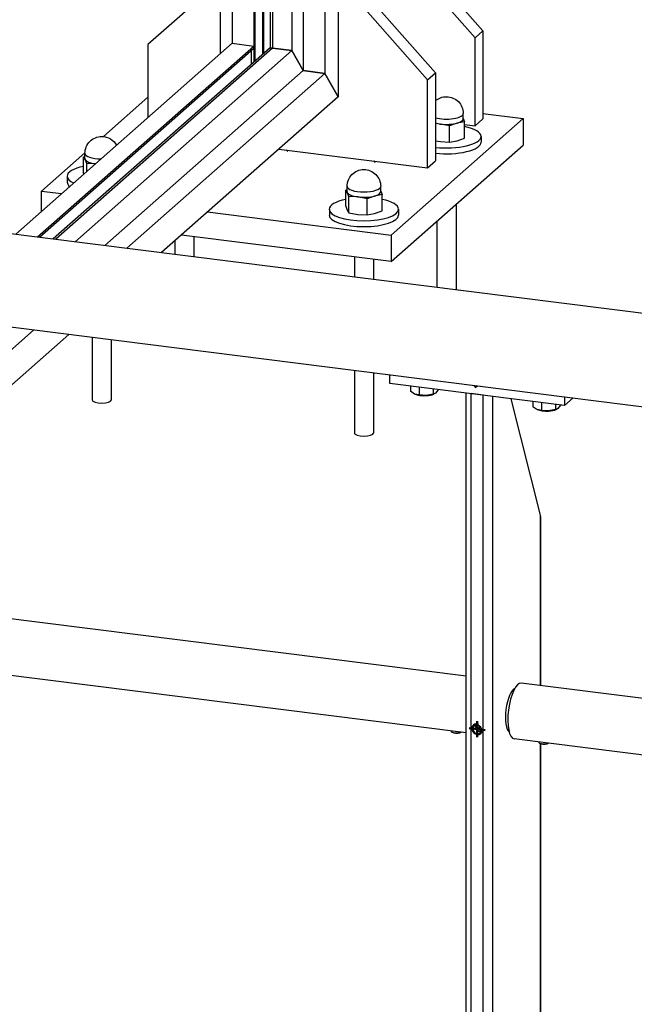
# Model space of a CAD drawing. Header units: millimetres. Extents: x 4464 to 5058, y 2900 to 3320.
# Tile 77 of 110: x 4782 to 4790, y 3222 to 3235. Entities that reach past the tile are written whole.
import ezdxf

# ---------------------------------------------------------------- set-up
doc = ezdxf.new("R2010")
doc.units = ezdxf.units.MM
doc.linetypes.add('STRICHPUNKT2', pattern=[18.5, 10, -4, 0.5, -4])
doc.layers.get('0').update_dxf_attribs({"linetype": 'CONTINUOUS'})
doc.layers.add('LE_ALL', color=7, linetype='CONTINUOUS', lineweight=50)
doc.layers.add('LE_RED', color=1, linetype='CONTINUOUS')

# ---------------------------------------------------------------- blocks, each defined once
blk = doc.blocks.new('Brede Strip 15x200_00163', base_point=(4786.681, 3232.549))
for p, q in [((4782.831, 3233.868), (4783.426, 3234.393)), ((4786.681, 3232.549), (4788.449, 3234.108)), ((4787.91, 3234.176), (4788.449, 3234.108)), ((4788.449, 3234.108), (4788.449, 3233.755)), ((4782.004, 3233.139), (4782.585, 3233.651)), ((4782.004, 3233.139), (4782.273, 3233.105)), ((4782.004, 3232.867), (4782.004, 3233.139)), ((4784.226, 3232.859), (4786.681, 3232.549)), ((4786.681, 3232.196), (4783.875, 3232.549))]:
    blk.add_line(p, q)
blk.add_lwpolyline([(4786.681, 3232.549), (4786.681, 3232.196), (4788.449, 3233.755)])
blk = doc.blocks.new('_00165', base_point=(4786.466, 3233.538))
at = {"layer": 'LE_ALL', "color": 1, "linetype": 'STRICHPUNKT2'}
for p, q in [((4785.297, 3233.686), (4785.284, 3233.674)), ((4786.466, 3233.538), (4786.453, 3233.527))]:
    blk.add_line(p, q, dxfattribs=at)
blk = doc.blocks.new('_00164')
blk.add_blockref('_00165', (4786.466, 3233.538))
blk = doc.blocks.new('Brede Strip 15x200_00162')
for name, p in [('Brede Strip 15x200_00163', (4786.681, 3232.549)), ('_00164', (0, 0))]:
    blk.add_blockref(name, p)
blk = doc.blocks.new('Carrosseriering M12 (ISO 7093 _ DIN 9021)_00170', base_point=(4782.347, 3233.26))
blk.add_line((4782.347, 3233.338), (4782.347, 3233.26))
for centre, start_param, end_param in [((4782.81, 3233.338), 2.124058, 3.141593), ((4782.81, 3233.338), 3.141593, 3.767041), ((4782.81, 3233.26), 3.141593, 3.533099)]:
    blk.add_ellipse(centre, major_axis=(0.463, 0), ratio=0.333333, start_param=start_param, end_param=end_param)
blk = doc.blocks.new('Carrosseriering M12 (ISO 7093 _ DIN 9021)_00169')
blk.add_blockref('Carrosseriering M12 (ISO 7093 _ DIN 9021)_00170', (4782.347, 3233.26))
blk = doc.blocks.new('Hoge dopmoer (DIN 1587)-M12_00172', base_point=(4782.585, 3233.644))
for p, q in [((4782.588, 3233.561), (4782.567, 3233.595)), ((4782.585, 3233.573), (4782.585, 3233.644)), ((4782.609, 3233.51), (4782.588, 3233.561)), ((4782.609, 3233.401), (4782.609, 3233.51)), ((4782.725, 3233.504), (4782.609, 3233.51)), ((4782.567, 3233.377), (4782.57, 3233.367))]:
    blk.add_line(p, q)
blk.add_lwpolyline([(4782.585, 3233.644, -0.414214), (4782.81, 3233.869, -0.274033), (4783.007, 3233.752)], format="xyb")
blk.add_lwpolyline([(4782.567, 3233.377), (4782.567, 3233.595), (4782.585, 3233.603)])
for centre, start_param, end_param in [((4782.81, 3233.644), 3.141593, 4.667389), ((4782.81, 3233.573), 3.141593, 3.303824), ((4782.81, 3233.573), 3.303824, 4.328803)]:
    blk.add_ellipse(centre, major_axis=(0.225, 0), ratio=0.333333, start_param=start_param, end_param=end_param)
blk = doc.blocks.new('Hoge dopmoer (DIN 1587)-M12_00171')
blk.add_blockref('Hoge dopmoer (DIN 1587)-M12_00172', (4782.585, 3233.644))
blk = doc.blocks.new('Draadstang-M12x140_00174', base_point=(4782.937, 3231.151))
for p, q in [((4782.682, 3231.183), (4782.682, 3230.344)), ((4782.937, 3231.151), (4782.937, 3230.344))]:
    blk.add_line(p, q)
blk.add_ellipse((4782.81, 3230.344), major_axis=(0.128, 0), ratio=0.333333, start_param=3.141593, end_param=6.283185)
blk = doc.blocks.new('Draadstang-M12x140_00173')
blk.add_blockref('Draadstang-M12x140_00174', (4782.937, 3231.151))
blk = doc.blocks.new('Montage_00167')
for name in ['Hoge dopmoer (DIN 1587)-M12_00171', 'Carrosseriering M12 (ISO 7093 _ DIN 9021)_00169', 'Draadstang-M12x140_00173']:
    blk.add_blockref(name, (0, 0))
blk = doc.blocks.new('Carrosseriering M12 (ISO 7093 _ DIN 9021)_00178', base_point=(4787.274, 3233.646))
blk.add_line((4787.885, 3233.87), (4787.885, 3233.792))
for centre, start_param, end_param in [((4787.422, 3233.87), 6.283185, 7.30072), ((4787.422, 3233.87), 4.386116, 6.283185), ((4787.422, 3233.792), 4.386116, 6.283185)]:
    blk.add_ellipse(centre, major_axis=(0.463, 0), ratio=0.333333, start_param=start_param, end_param=end_param)
blk = doc.blocks.new('Carrosseriering M12 (ISO 7093 _ DIN 9021)_00177')
blk.add_blockref('Carrosseriering M12 (ISO 7093 _ DIN 9021)_00178', (4787.274, 3233.646))
blk = doc.blocks.new('Hoge dopmoer (DIN 1587)-M12_00180', base_point=(4787.647, 3234.112))
for p, q in [((4787.647, 3234.106), (4787.647, 3234.176)), ((4787.343, 3234.036), (4787.274, 3234.041)), ((4787.464, 3234.011), (4787.343, 3234.036)), ((4787.565, 3234.048), (4787.464, 3234.011)), ((4787.464, 3233.793), (4787.464, 3234.011)), ((4787.274, 3233.811), (4787.343, 3233.8)), ((4787.343, 3233.8), (4787.464, 3233.793))]:
    blk.add_line(p, q)
blk.add_lwpolyline([(4787.274, 3234.346, -0.181781), (4787.422, 3234.401, -0.414214), (4787.647, 3234.176)], format="xyb")
for points in [[(4787.647, 3234.112), (4787.665, 3234.066), (4787.565, 3234.048)], [(4787.464, 3233.793), (4787.565, 3233.812), (4787.665, 3233.848), (4787.665, 3234.066)]]:
    blk.add_lwpolyline(points)
for centre, start_param, end_param in [((4787.422, 3234.176), 3.993118, 6.283185), ((4787.422, 3234.106), 5.398219, 6.283185), ((4787.422, 3234.106), 3.993118, 4.351022), ((4787.422, 3234.106), 4.351022, 5.398219)]:
    blk.add_ellipse(centre, major_axis=(0.225, 0), ratio=0.333333, start_param=start_param, end_param=end_param)
blk = doc.blocks.new('Hoge dopmoer (DIN 1587)-M12_00179')
blk.add_blockref('Hoge dopmoer (DIN 1587)-M12_00180', (4787.647, 3234.112))
blk = doc.blocks.new('Draadstang-M12x140_00182', base_point=(4787.55, 3232.962))
for p, q in [((4787.55, 3232.962), (4787.55, 3231.82)), ((4787.295, 3232.737), (4787.295, 3231.852))]:
    blk.add_line(p, q)
blk = doc.blocks.new('Draadstang-M12x140_00181')
blk.add_blockref('Draadstang-M12x140_00182', (4787.55, 3232.962))
blk = doc.blocks.new('Montage_00175')
for name in ['Hoge dopmoer (DIN 1587)-M12_00179', 'Carrosseriering M12 (ISO 7093 _ DIN 9021)_00177', 'Draadstang-M12x140_00181']:
    blk.add_blockref(name, (0, 0))
blk = doc.blocks.new('Draadstang-M12x140_00186', base_point=(4784.042, 3232.528))
for p, q in [((4784.042, 3232.528), (4784.042, 3232.262)), ((4783.787, 3232.472), (4783.787, 3232.294))]:
    blk.add_line(p, q)
blk = doc.blocks.new('Draadstang-M12x140_00185')
blk.add_blockref('Draadstang-M12x140_00186', (4784.042, 3232.528))
blk = doc.blocks.new('Montage_00183')
blk.add_blockref('Draadstang-M12x140_00185', (0, 0))
blk = doc.blocks.new('Carrosseriering M12 (ISO 7093 _ DIN 9021)_00190', base_point=(4785.855, 3232.818))
for p, q in [((4785.855, 3232.896), (4785.855, 3232.818)), ((4786.78, 3232.896), (4786.78, 3232.818))]:
    blk.add_line(p, q)
for centre, start_param, end_param in [((4786.317, 3232.896), 2.124058, 3.141593), ((4786.317, 3232.896), 6.283185, 7.30072), ((4786.317, 3232.896), 3.141593, 6.283185), ((4786.317, 3232.818), 3.141593, 6.283185)]:
    blk.add_ellipse(centre, major_axis=(0.463, 0), ratio=0.333333, start_param=start_param, end_param=end_param)
blk = doc.blocks.new('Carrosseriering M12 (ISO 7093 _ DIN 9021)_00189')
blk.add_blockref('Carrosseriering M12 (ISO 7093 _ DIN 9021)_00190', (4785.855, 3232.818))
blk = doc.blocks.new('Hoge dopmoer (DIN 1587)-M12_00192', base_point=(4786.542, 3233.137))
for p, q in [((4786.092, 3233.131), (4786.092, 3233.202)), ((4786.542, 3233.131), (4786.542, 3233.202)), ((4786.095, 3233.119), (4786.074, 3233.153)), ((4786.116, 3233.068), (4786.095, 3233.119)), ((4786.116, 3232.85), (4786.116, 3233.068)), ((4786.238, 3233.061), (4786.116, 3233.068)), ((4786.359, 3233.037), (4786.238, 3233.061)), ((4786.46, 3233.073), (4786.359, 3233.037)), ((4786.359, 3232.819), (4786.359, 3233.037)), ((4786.074, 3232.935), (4786.095, 3232.884)), ((4786.095, 3232.884), (4786.116, 3232.85)), ((4786.116, 3232.85), (4786.238, 3232.825)), ((4786.238, 3232.825), (4786.359, 3232.819))]:
    blk.add_line(p, q)
blk.add_lwpolyline([(4786.092, 3233.202, -0.414214), (4786.317, 3233.427, -0.414214), (4786.542, 3233.202)], format="xyb")
for points in [[(4786.074, 3232.935), (4786.074, 3233.153), (4786.092, 3233.161)], [(4786.359, 3232.819), (4786.46, 3232.838), (4786.56, 3232.874), (4786.56, 3233.092)], [(4786.542, 3233.137), (4786.56, 3233.092), (4786.46, 3233.073)]]:
    blk.add_lwpolyline(points)
for centre, start_param, end_param in [((4786.317, 3233.202), 3.141593, 6.283185), ((4786.317, 3233.131), 3.141593, 3.303824), ((4786.317, 3233.131), 3.303824, 4.351022), ((4786.317, 3233.131), 4.351022, 5.398219), ((4786.317, 3233.131), 5.398219, 6.283185)]:
    blk.add_ellipse(centre, major_axis=(0.225, 0), ratio=0.333333, start_param=start_param, end_param=end_param)
blk = doc.blocks.new('Hoge dopmoer (DIN 1587)-M12_00191')
blk.add_blockref('Hoge dopmoer (DIN 1587)-M12_00192', (4786.542, 3233.137))
blk = doc.blocks.new('Draadstang-M12x140_00194', base_point=(4786.445, 3230.709))
for p, q in [((4786.19, 3232.258), (4786.19, 3231.991)), ((4786.445, 3232.226), (4786.445, 3231.959)), ((4786.19, 3230.741), (4786.19, 3229.902)), ((4786.445, 3230.709), (4786.445, 3229.902))]:
    blk.add_line(p, q)
blk.add_ellipse((4786.317, 3229.902), major_axis=(0.128, 0), ratio=0.333333, start_param=3.141593, end_param=6.283185)
blk = doc.blocks.new('Draadstang-M12x140_00193')
blk.add_blockref('Draadstang-M12x140_00194', (4786.445, 3230.709))
blk = doc.blocks.new('Montage_00187')
for name in ['Hoge dopmoer (DIN 1587)-M12_00191', 'Carrosseriering M12 (ISO 7093 _ DIN 9021)_00189', 'Draadstang-M12x140_00193']:
    blk.add_blockref(name, (0, 0))
blk = doc.blocks.new('Montage voetplaat_00166')
for name in ['Montage_00175', 'Montage_00167', 'Montage_00187', 'Montage_00183']:
    blk.add_blockref(name, (0, 0))
blk = doc.blocks.new('Voetplaat + montage_00161')
for name in ['Brede Strip 15x200_00162', 'Montage voetplaat_00166']:
    blk.add_blockref(name, (0, 0))
blk = doc.blocks.new('Plaatwerk D_ 12_00247', base_point=(4787.665, 3234.029))
for p, q in [((4786.741, 3236.609), (4786.635, 3236.516)), ((4787.91, 3235.283), (4787.804, 3235.19))]:
    blk.add_line(p, q)
for points in [[(4786.635, 3236.623), (4786.741, 3236.609), (4787.91, 3235.283), (4787.91, 3234.105), (4787.804, 3234.011)], [(4787.665, 3234.029), (4787.804, 3234.011), (4787.804, 3235.19), (4786.635, 3236.516)]]:
    blk.add_lwpolyline(points)
blk = doc.blocks.new('Plaatwerk D_ 12_00246')
blk.add_blockref('Plaatwerk D_ 12_00247', (4787.665, 3234.029))
blk = doc.blocks.new('Plaatwerk D_ 12_00249', base_point=(4787.168, 3233.45))
for p, q in [((4785.972, 3236.065), (4786.105, 3236.048)), ((4785.999, 3235.954), (4786.105, 3236.048)), ((4786.105, 3236.048), (4787.274, 3234.722)), ((4787.168, 3234.629), (4787.274, 3234.722)), ((4787.274, 3234.722), (4787.274, 3233.544))]:
    blk.add_line(p, q)
for points in [[(4784.392, 3235.952), (4783.426, 3235.1), (4783.426, 3234.122)], [(4787.168, 3233.45), (4787.168, 3234.629), (4785.999, 3235.954), (4785.972, 3235.958)], [(4785.18, 3233.701), (4787.168, 3233.45), (4787.274, 3233.544)]]:
    blk.add_lwpolyline(points)
blk = doc.blocks.new('Plaatwerk D_ 12_00248')
blk.add_blockref('Plaatwerk D_ 12_00249', (4787.168, 3233.45))
blk = doc.blocks.new('Schoren + montage_00245')
for name in ['Plaatwerk D_ 12_00246', 'Plaatwerk D_ 12_00248']:
    blk.add_blockref(name, (0, 0))
blk = doc.blocks.new('Eind koker - ihw op maat maken_00158')
for name in ['Schoren + montage_00245', 'Voetplaat + montage_00161']:
    blk.add_blockref(name, (0, 0))
blk = doc.blocks.new('Gelaagd glas 4.4.1_ matte folie_00528', base_point=(4784.979, 3234.985))
blk.add_line((4784.979, 3234.985), (4784.979, 3265.944))
blk = doc.blocks.new('Gelaagd glas 4.4.1_ matte folie_00527')
blk.add_blockref('Gelaagd glas 4.4.1_ matte folie_00528', (4784.98, 3234.985))
blk = doc.blocks.new('Glas_00526')
blk.add_blockref('Gelaagd glas 4.4.1_ matte folie_00527', (0, 0))
blk = doc.blocks.new('PV-SCHERM PROFIEL 60X37_00531', base_point=(4785.972, 3234.399))
for p, q in [((4785.972, 3234.399), (4783.611, 3232.316)), ((4780.92, 3231.405), (4777.047, 3227.989)), ((4780.955, 3231.4), (4777.082, 3227.984)), ((4781.212, 3231.368), (4777.339, 3227.952)), ((4781.61, 3231.318), (4777.737, 3227.902)), ((4781.902, 3231.281), (4778.029, 3227.865)), ((4782.37, 3231.222), (4778.497, 3227.806)), ((4776.297, 3227.327), (4774.393, 3225.649)), ((4776.332, 3227.323), (4774.393, 3225.613)), ((4776.589, 3227.291), (4774.393, 3225.354)), ((4776.987, 3227.24), (4774.57, 3225.109)), ((4777.279, 3227.204), (4774.716, 3224.944)), ((4777.747, 3227.145), (4774.95, 3224.678))]:
    blk.add_line(p, q)
for points in [[(4785.096, 3235.052), (4785.061, 3235.056), (4782.161, 3232.499)], [(4785.353, 3235.019), (4785.096, 3235.052), (4782.196, 3232.494)], [(4785.503, 3234.751), (4785.353, 3235.019), (4782.453, 3232.462)], [(4785.795, 3234.714), (4785.503, 3234.751), (4782.851, 3232.412)], [(4785.972, 3234.399), (4785.795, 3234.714), (4783.143, 3232.375)]]:
    blk.add_lwpolyline(points)
blk = doc.blocks.new('PV-SCHERM PROFIEL 60X37_00530')
blk.add_blockref('PV-SCHERM PROFIEL 60X37_00531', (4785.972, 3234.399))
blk = doc.blocks.new('PV-SCHERM PROFIEL 60X37_00537', base_point=(4785.061, 3235.056))
for p, q in [((4785.972, 3267.397), (4785.972, 3234.399)), ((4785.503, 3266.512), (4785.503, 3234.751)), ((4785.353, 3266.274), (4785.353, 3235.019)), ((4785.061, 3266.016), (4785.061, 3235.056)), ((4785.096, 3266.047), (4785.096, 3235.052)), ((4784.392, 3265.426), (4784.392, 3234.974))]:
    blk.add_line(p, q)
for points in [[(4785.972, 3267.397), (4785.795, 3266.77), (4785.795, 3234.714)], [(4785.061, 3235.056), (4785.096, 3235.052), (4785.353, 3235.019), (4785.503, 3234.751), (4785.795, 3234.714), (4785.972, 3234.399)]]:
    blk.add_lwpolyline(points)
blk = doc.blocks.new('PV-SCHERM PROFIEL 60X37_00536')
blk.add_blockref('PV-SCHERM PROFIEL 60X37_00537', (4785.061, 3235.056))
blk = doc.blocks.new('GLASLAT T.B.V. PV-SCHERM_00542', base_point=(4781.95, 3232.525))
for p, q in [((4781.658, 3232.562), (4784.553, 3235.116)), ((4781.95, 3232.525), (4784.846, 3235.079)), ((4781.978, 3232.522), (4784.846, 3235.051)), ((4784.553, 3235.116), (4784.846, 3235.079)), ((4784.811, 3235.02), (4784.811, 3234.836)), ((4784.846, 3235.079), (4784.846, 3235.051)), ((4776.544, 3228.052), (4780.417, 3231.468)), ((4776.836, 3228.015), (4780.71, 3231.431)), ((4776.864, 3228.012), (4780.738, 3231.428)), ((4774.393, 3226.155), (4775.794, 3227.391)), ((4774.393, 3225.861), (4776.086, 3227.354)), ((4774.393, 3225.833), (4776.114, 3227.35))]:
    blk.add_line(p, q)
blk = doc.blocks.new('GLASLAT T.B.V. PV-SCHERM_00541')
blk.add_blockref('GLASLAT T.B.V. PV-SCHERM_00542', (4781.95, 3232.525))
blk = doc.blocks.new('GLASLAT T.B.V. PV-SCHERM_00544', base_point=(4784.85, 3234.871))
for p, q in [((4784.861, 3234.88), (4784.861, 3265.84)), ((4784.965, 3234.972), (4784.965, 3265.932)), ((4784.85, 3234.871), (4784.85, 3265.83)), ((4784.558, 3235.115), (4784.558, 3265.572))]:
    blk.add_line(p, q)
blk = doc.blocks.new('GLASLAT T.B.V. PV-SCHERM_00543')
blk.add_blockref('GLASLAT T.B.V. PV-SCHERM_00544', (4784.85, 3234.871))
blk = doc.blocks.new('Glaslatten_00538')
for name in ['GLASLAT T.B.V. PV-SCHERM_00543', 'GLASLAT T.B.V. PV-SCHERM_00541']:
    blk.add_blockref(name, (0, 0))
blk = doc.blocks.new('Profielen_00529')
for name in ['PV-SCHERM PROFIEL 60X37_00536', 'Glaslatten_00538', 'PV-SCHERM PROFIEL 60X37_00530']:
    blk.add_blockref(name, (0, 0))
blk = doc.blocks.new('Privacyscherm 60-37_00487')
for name in ['Profielen_00529', 'Glas_00526']:
    blk.add_blockref(name, (0, 0))
blk = doc.blocks.new('BALUSTER PROFIEL 80X15 R4_00659', base_point=(4788.336, 3226.486))
for p, q in [((4787.686, 3218.834), (4787.686, 3230.437)), ((4787.751, 3218.891), (4787.751, 3230.429)), ((4787.915, 3230.408), (4787.751, 3230.429)), ((4787.915, 3219.035), (4787.915, 3230.408)), ((4788.044, 3219.149), (4788.044, 3230.392)), ((4788.68, 3228.803), (4788.287, 3230.361)), ((4788.68, 3226.523), (4788.68, 3228.803)), ((4788.686, 3226.522), (4788.686, 3228.754)), ((4788.68, 3219.701), (4788.68, 3225.748)), ((4788.686, 3219.701), (4788.686, 3225.746))]:
    blk.add_line(p, q)
for centre, major_axis, ratio, start_param, end_param in [((4788.586, 3228.815), (0.065, -0.136), 0.559575, 0.864613, 1.22598), ((4788.318, 3226.191), (-0.037, -0.298), 0.333333, 3.325293, 6.099485)]:
    blk.add_ellipse(centre, major_axis=major_axis, ratio=ratio, start_param=start_param, end_param=end_param)
at = {"layer": 'LE_RED'}
for start_param, end_param in [(3.141593, 6.283185), (2.093172, 3.141593), (0, 0.522376)]:
    blk.add_ellipse((4787.833, 3225.94), major_axis=(0.0496, -0.0563), ratio=0.881917, start_param=start_param, end_param=end_param, dxfattribs=at)
blk = doc.blocks.new('_00661', base_point=(4787.82, 3225.928))
at = {"layer": 'LE_ALL', "color": 1, "linetype": 'STRICHPUNKT2'}
for p, q in [((4787.833, 3225.94), (4787.728, 3225.953)), ((4787.82, 3225.928), (4787.874, 3225.977)), ((4787.833, 3225.94), (4787.833, 3226.046)), ((4787.833, 3225.94), (4787.833, 3225.834)), ((4787.833, 3225.94), (4787.938, 3225.927))]:
    blk.add_line(p, q, dxfattribs=at)
blk = doc.blocks.new('_00660')
blk.add_blockref('_00661', (4787.82, 3225.928))
blk = doc.blocks.new('DIN 13-M6_00663', base_point=(4787.874, 3225.893))
for start_param, end_param in [(3.141593, 6.283185), (0, 3.141593)]:
    blk.add_ellipse((4787.833, 3225.94), major_axis=(0.0413, -0.0469), ratio=0.881917, start_param=start_param, end_param=end_param)
at = {"layer": 'LE_RED'}
for start_param, end_param in [(3.141593, 6.283185), (2.093172, 3.141593), (0, 0.522376)]:
    blk.add_ellipse((4787.833, 3225.94), major_axis=(0.0496, -0.0563), ratio=0.881917, start_param=start_param, end_param=end_param, dxfattribs=at)
blk = doc.blocks.new('DIN 13-M6_00662')
blk.add_blockref('DIN 13-M6_00663', (4787.874, 3225.893))
blk = doc.blocks.new('BALUSTER PROFIEL 80X15 R4_00658')
for name, p in [('BALUSTER PROFIEL 80X15 R4_00659', (4788.336, 3226.486)), ('_00660', (0, 0)), ('DIN 13-M6_00662', (0, 0))]:
    blk.add_blockref(name, p)
blk = doc.blocks.new('Precisie buis 22x3_00674', base_point=(4788.244, 3225.923))
for p, q in [((4788.312, 3226.469), (4788.326, 3226.467)), ((4788.244, 3225.923), (4788.257, 3225.921))]:
    blk.add_line(p, q)
blk = doc.blocks.new('Precisie buis 22x3_00673')
blk.add_blockref('Precisie buis 22x3_00674', (4788.244, 3225.923))
blk = doc.blocks.new('153.1.100 100 x 5 50 x 47 PM6_00676', base_point=(4786.664, 3230.566))
for p, q in [((4786.664, 3230.566), (4786.664, 3230.681)), ((4789.002, 3230.271), (4786.664, 3230.566)), ((4787.79, 3230.539), (4787.876, 3230.529)), ((4789.002, 3230.387), (4789.002, 3230.271)), ((4789.002, 3230.271), (4789.117, 3230.372))]:
    blk.add_line(p, q)
blk = doc.blocks.new('_00678', base_point=(4787.831, 3230.534))
at = {"layer": 'LE_ALL', "color": 1, "linetype": 'STRICHPUNKT2'}
blk.add_line((4787.831, 3230.534), (4787.803, 3230.51), dxfattribs=at)
blk = doc.blocks.new('_00677')
blk.add_blockref('_00678', (4787.831, 3230.534))
blk = doc.blocks.new('153.1.100 100 x 5 50 x 47 PM6_00675')
for name, p in [('153.1.100 100 x 5 50 x 47 PM6_00676', (4786.664, 3230.566)), ('_00677', (0, 0))]:
    blk.add_blockref(name, p)
blk = doc.blocks.new('Stelschroef (DIN 913 - ISO 4026)-M6x20_00707', base_point=(4787.828, 3225.976))
for p in [(4787.841, 3225.997), (4787.849, 3225.995)]:
    blk.add_line(p, (4787.828, 3225.976))
for points in [[(4787.828, 3225.976), (4787.848, 3225.938), (4787.888, 3225.933)], [(4787.872, 3225.979), (4787.879, 3225.966), (4787.848, 3225.938)]]:
    blk.add_lwpolyline(points)
at = {"layer": 'LE_RED'}
blk.add_ellipse((4787.868, 3225.971), major_axis=(0.0413, -0.0469), ratio=0.881917, start_param=3.583421, end_param=5.841357, dxfattribs=at)
blk = doc.blocks.new('GEWINDE_00709', base_point=(4787.888, 3225.913))
at = {"layer": 'LE_RED'}
blk.add_ellipse((4787.868, 3225.971), major_axis=(0.0413, -0.0469), ratio=0.881917, start_param=3.583421, end_param=5.841357, dxfattribs=at)
blk = doc.blocks.new('GEWINDE_00708')
blk.add_blockref('GEWINDE_00709', (4787.888, 3225.913))
blk = doc.blocks.new('Stelschroef (DIN 913 - ISO 4026)-M6x20_00706')
for name, p in [('Stelschroef (DIN 913 - ISO 4026)-M6x20_00707', (4787.828, 3225.976)), ('GEWINDE_00708', (0, 0))]:
    blk.add_blockref(name, p)
blk = doc.blocks.new('Montage sierregel_00705')
blk.add_blockref('Stelschroef (DIN 913 - ISO 4026)-M6x20_00706', (0, 0))
blk = doc.blocks.new('Zeskant tapbout-M8x16 (DIN 933)_00717', base_point=(4788.577, 3230.325))
for p, q in [((4788.577, 3230.325), (4788.577, 3230.254)), ((4788.695, 3230.31), (4788.695, 3230.205)), ((4788.881, 3230.286), (4788.881, 3230.215)), ((4788.947, 3230.274), (4788.914, 3230.231)), ((4788.633, 3230.217), (4788.577, 3230.254)), ((4788.695, 3230.205), (4788.636, 3230.216)), ((4788.788, 3230.197), (4788.695, 3230.205)), ((4788.881, 3230.215), (4788.788, 3230.197)), ((4788.896, 3230.219), (4788.881, 3230.215)), ((4788.914, 3230.231), (4788.896, 3230.219))]:
    blk.add_line(p, q)
for start_param, end_param in [(3.827423, 4.874621), (4.874621, 5.624127)]:
    blk.add_ellipse((4788.762, 3230.25), major_axis=(0.163, 0), ratio=0.333333, start_param=start_param, end_param=end_param)
blk = doc.blocks.new('Zeskant tapbout-M8x16 (DIN 933)_00716')
blk.add_blockref('Zeskant tapbout-M8x16 (DIN 933)_00717', (4788.577, 3230.325))
blk = doc.blocks.new('Montage handregel_00715')
blk.add_blockref('Zeskant tapbout-M8x16 (DIN 933)_00716', (0, 0))
blk = doc.blocks.new('Zeskant tapbout-M8x16 (DIN 933)_00720', base_point=(4786.94, 3230.531))
for p, q in [((4786.94, 3230.531), (4786.94, 3230.46)), ((4786.996, 3230.423), (4786.94, 3230.46)), ((4787.058, 3230.412), (4786.999, 3230.422)), ((4787.058, 3230.516), (4787.058, 3230.412)), ((4787.151, 3230.403), (4787.058, 3230.412)), ((4787.244, 3230.422), (4787.151, 3230.403)), ((4787.244, 3230.493), (4787.244, 3230.422)), ((4787.259, 3230.426), (4787.244, 3230.422)), ((4787.277, 3230.437), (4787.259, 3230.426)), ((4787.31, 3230.48), (4787.277, 3230.437))]:
    blk.add_line(p, q)
for start_param, end_param in [(3.827423, 4.874621), (4.874621, 5.624127)]:
    blk.add_ellipse((4787.125, 3230.456), major_axis=(0.163, 0), ratio=0.333333, start_param=start_param, end_param=end_param)
blk = doc.blocks.new('Zeskant tapbout-M8x16 (DIN 933)_00719')
blk.add_blockref('Zeskant tapbout-M8x16 (DIN 933)_00720', (4786.94, 3230.531))
blk = doc.blocks.new('Montage handregel_00718')
blk.add_blockref('Zeskant tapbout-M8x16 (DIN 933)_00719', (0, 0))
blk = doc.blocks.new('Montage_00679')
for name in ['Montage handregel_00718', 'Montage handregel_00715', 'Montage sierregel_00705']:
    blk.add_blockref(name, (0, 0))
blk = doc.blocks.new('Tussen baluster_00657')
for name in ['153.1.100 100 x 5 50 x 47 PM6_00675', 'Montage_00679', 'BALUSTER PROFIEL 80X15 R4_00658', 'Precisie buis 22x3_00673']:
    blk.add_blockref(name, (0, 0))
blk = doc.blocks.new('HANDREGEL PROFIEL 50X47_02222', base_point=(4758.926, 3234.176))
for p, q in [((4759.117, 3235.402), (4830.231, 3226.443)), ((4758.926, 3234.176), (4830.069, 3225.213))]:
    blk.add_line(p, q)
blk = doc.blocks.new('HANDREGEL PROFIEL 50X47_02221')
blk.add_blockref('HANDREGEL PROFIEL 50X47_02222', (4758.926, 3234.176))
blk = doc.blocks.new('Handregel_02204')
blk.add_blockref('HANDREGEL PROFIEL 50X47_02221', (0, 0))
blk = doc.blocks.new('Precisie buis 30x3_02239', base_point=(4760.828, 3229.276))
for p, q in [((4787.686, 3226.648), (4760.922, 3230.02)), ((4787.686, 3225.892), (4760.828, 3229.276))]:
    blk.add_line(p, q)
blk = doc.blocks.new('Precisie buis 30x3_02238')
blk.add_blockref('Precisie buis 30x3_02239', (4760.828, 3229.276))
blk = doc.blocks.new('Stelschroef (DIN 913 - ISO 4026)-M6x5_02246', base_point=(4787.508, 3225.897))
at = {"layer": 'LE_RED'}
blk.add_ellipse((4787.558, 3225.909), major_axis=(0.0625, 0), ratio=0.333333, start_param=3.800651, end_param=5.658796, dxfattribs=at)
blk = doc.blocks.new('GEWINDE_02248', base_point=(4787.498, 3225.901))
for p, q in [((4787.498, 3225.901), (4787.508, 3225.897)), ((4787.617, 3225.901), (4787.607, 3225.897))]:
    blk.add_line(p, q)
for start_param, end_param in [(3.141593, 3.800651), (3.800651, 5.624127)]:
    blk.add_ellipse((4787.558, 3225.916), major_axis=(0.075, 0), ratio=0.333333, start_param=start_param, end_param=end_param)
at = {"layer": 'LE_RED'}
for start_param, end_param in [(3.141593, 3.800651), (3.800651, 5.624127)]:
    blk.add_ellipse((4787.558, 3225.909), major_axis=(0.0625, 0), ratio=0.333333, start_param=start_param, end_param=end_param, dxfattribs=at)
blk = doc.blocks.new('GEWINDE_02247')
blk.add_blockref('GEWINDE_02248', (4787.498, 3225.901))
blk = doc.blocks.new('Stelschroef (DIN 913 - ISO 4026)-M6x5_02245')
for name, p in [('GEWINDE_02247', (0, 0)), ('Stelschroef (DIN 913 - ISO 4026)-M6x5_02246', (4787.508, 3225.897))]:
    blk.add_blockref(name, p)
blk = doc.blocks.new('Montage_02240')
blk.add_blockref('Stelschroef (DIN 913 - ISO 4026)-M6x5_02245', (0, 0))
blk = doc.blocks.new('Sierregel_02236')
for name in ['Precisie buis 30x3_02238', 'Montage_02240']:
    blk.add_blockref(name, (0, 0))
blk = doc.blocks.new('Precisie buis 30x3_02252', base_point=(4788.329, 3225.811))
for p, q in [((4815.188, 3223.183), (4788.423, 3226.555)), ((4815.188, 3222.428), (4788.329, 3225.811))]:
    blk.add_line(p, q)
blk.add_ellipse((4788.376, 3226.183), major_axis=(-0.047, -0.372), ratio=0.333333, start_param=3.141593, end_param=6.283185)
blk = doc.blocks.new('Precisie buis 30x3_02251')
blk.add_blockref('Precisie buis 30x3_02252', (4788.329, 3225.811))
blk = doc.blocks.new('Stelschroef (DIN 913 - ISO 4026)-M6x5_02255', base_point=(4788.677, 3225.749))
at = {"layer": 'LE_RED'}
blk.add_ellipse((4788.727, 3225.762), major_axis=(0.0625, 0), ratio=0.333333, start_param=3.800651, end_param=5.658796, dxfattribs=at)
blk = doc.blocks.new('GEWINDE_02257', base_point=(4788.668, 3225.754))
for p, q in [((4788.668, 3225.754), (4788.677, 3225.749)), ((4788.786, 3225.754), (4788.776, 3225.749))]:
    blk.add_line(p, q)
for start_param, end_param in [(3.141593, 3.800651), (3.800651, 5.624127)]:
    blk.add_ellipse((4788.727, 3225.769), major_axis=(0.075, 0), ratio=0.333333, start_param=start_param, end_param=end_param)
at = {"layer": 'LE_RED'}
for start_param, end_param in [(3.141593, 3.800651), (3.800651, 5.624127)]:
    blk.add_ellipse((4788.727, 3225.762), major_axis=(0.0625, 0), ratio=0.333333, start_param=start_param, end_param=end_param, dxfattribs=at)
blk = doc.blocks.new('GEWINDE_02256')
blk.add_blockref('GEWINDE_02257', (4788.668, 3225.754))
blk = doc.blocks.new('Stelschroef (DIN 913 - ISO 4026)-M6x5_02254')
for name, p in [('GEWINDE_02256', (0, 0)), ('Stelschroef (DIN 913 - ISO 4026)-M6x5_02255', (4788.677, 3225.749))]:
    blk.add_blockref(name, p)
blk = doc.blocks.new('Montage_02253')
blk.add_blockref('Stelschroef (DIN 913 - ISO 4026)-M6x5_02254', (0, 0))
blk = doc.blocks.new('Sierregel_02249')
for name in ['Precisie buis 30x3_02251', 'Montage_02253']:
    blk.add_blockref(name, (0, 0))
blk = doc.blocks.new('Sierregels_02235')
for name in ['Sierregel_02236', 'Sierregel_02249']:
    blk.add_blockref(name, (0, 0))
blk = doc.blocks.new('_A3D0205_00030')
for name in ['Eind koker - ihw op maat maken_00158', 'Privacyscherm 60-37_00487', 'Handregel_02204', 'Sierregels_02235', 'Tussen baluster_00657']:
    blk.add_blockref(name, (0, 0))
blk = doc.blocks.new('_ANS0205_00029')
blk.add_blockref('_A3D0205_00030', (0, 0))

msp = doc.modelspace()

# ---------------------------------------------------------------- block references
msp.add_blockref('_ANS0205_00029', (0, 0))

doc.saveas('drawing.dxf')
